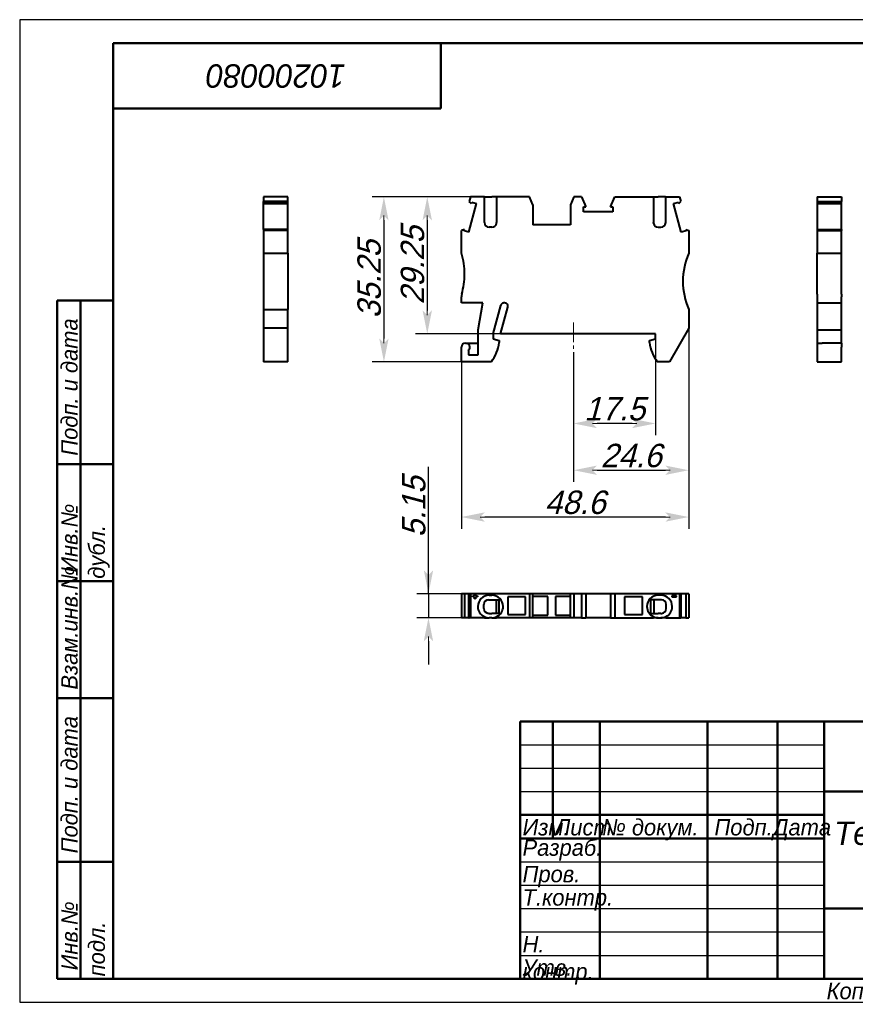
# Model space of a CAD drawing. Header units: millimetres. Extents: x 42 to 339, y 84 to 295.
# Tile 1 of 2: x 42 to 221, y 84 to 295. Entities that reach past the tile are written whole.
import ezdxf

# ---------------------------------------------------------------- set-up
doc = ezdxf.new("R2010")
doc.units = ezdxf.units.MM
doc.linetypes.add('CENTER2_per1_scale0.221172', pattern=[6.32, 4.213333, -0.702222, 0.702222, -0.702222])
doc.styles.add('TextStyle_1', font='T-FLEX Type A.TTF', dxfattribs={"oblique": 15, "height": 5})
doc.dimstyles.new('DIM_ST_1', dxfattribs={"dimtxt": 5, "dimasz": 5, "dimexe": 2.5, "dimexo": 0, "dimtad": 1, "dimrnd": 0.01, "dimdsep": 46, "dimtxsty": 'TextStyle_1', "dimblk": 'Arrow_3_C7_Status', "dimcen": 0.09, "dimclrd": 7, "dimclre": 7, "dimclrt": 7, "dimazin": 0, "dimtfac": 1, "dimtdec": 0, "dimtmove": 0, "dimatfit": 0, "dimldrblk": 'NONE', "dimfxl": 1, "dimtvp": 1, "dimtolj": 1, "dimarcsym": 0})

# ---------------------------------------------------------------- blocks, each defined once
blk = doc.blocks.new('Arrow_3_C7_Status')
at = {"color": 7, "linetype": 'Continuous', "lineweight": 0}
blk.add_line((-1, 0), (-0.8, 0), dxfattribs=at)
at = {"color": 7}
blk.add_solid([(-1, -0.2), (0, 0), (-0.8, 0), (-1, 0.2)], dxfattribs=at)
blk = doc.blocks.new('*D5')
at = {"color": 7, "lineweight": -2}
for p, q in [((177.96, 226.46), (177.96, 205.88)), ((160.46, 223.64), (160.46, 205.88)), ((172.96, 208.38), (165.46, 208.38))]:
    blk.add_line(p, q, dxfattribs=at)
at = {"layer": 'Defpoints', "color": 0}
for p in [(177.96, 226.46), (160.46, 223.64), (160.46, 208.38)]:
    blk.add_point(p, dxfattribs=at)
at = {"color": 7, "lineweight": -2, "xscale": 5, "yscale": 5, "zscale": 5, "rotation": 180}
blk.add_blockref('Arrow_3_C7_Status', (160.46, 208.38), dxfattribs=at)
at = {"color": 7, "lineweight": -2, "xscale": 5, "yscale": 5, "zscale": 5}
blk.add_blockref('Arrow_3_C7_Status', (177.96, 208.38), dxfattribs=at)
at = {"color": 7, "insert": (169.21, 211.5), "char_height": 5, "attachment_point": 5, "style": 'TextStyle_1'}
blk.add_mtext('\\A1;17.5{\\H0.5x;\\S^ ;}', dxfattribs=at)
blk = doc.blocks.new('_None')
blk = doc.blocks.new('*D6')
at = {"color": 7, "lineweight": -2}
for p, q in [((185.06, 228.76), (185.06, 195.88)), ((160.46, 223.64), (160.46, 195.88)), ((165.46, 198.38), (180.06, 198.38))]:
    blk.add_line(p, q, dxfattribs=at)
at = {"layer": 'Defpoints', "color": 0}
for p in [(185.06, 228.76), (160.46, 223.64), (185.06, 198.38)]:
    blk.add_point(p, dxfattribs=at)
at = {"color": 7, "lineweight": -2, "xscale": 5, "yscale": 5, "zscale": 5, "rotation": 180}
blk.add_blockref('Arrow_3_C7_Status', (160.46, 198.38), dxfattribs=at)
at = {"color": 7, "lineweight": -2, "xscale": 5, "yscale": 5, "zscale": 5}
blk.add_blockref('Arrow_3_C7_Status', (185.06, 198.38), dxfattribs=at)
at = {"color": 7, "insert": (172.76, 201.5), "char_height": 5, "attachment_point": 5, "style": 'TextStyle_1'}
blk.add_mtext('\\A1;24.6{\\H0.5x;\\S^ ;}', dxfattribs=at)
blk = doc.blocks.new('*D7')
at = {"color": 7, "lineweight": -2}
for p, q in [((143.98, 256.81), (117.4, 256.81)), ((119.9, 251.81), (119.9, 226.56)), ((136.46, 221.56), (117.4, 221.56))]:
    blk.add_line(p, q, dxfattribs=at)
at = {"layer": 'Defpoints', "color": 0}
for p in [(143.98, 256.81), (119.9, 221.56), (136.46, 221.56)]:
    blk.add_point(p, dxfattribs=at)
at = {"color": 7, "lineweight": -2, "xscale": 5, "yscale": 5, "zscale": 5}
for p, rotation in [((119.9, 256.81), 89.99999999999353), ((119.9, 221.56), 269.9999999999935)]:
    blk.add_blockref('Arrow_3_C7_Status', p, dxfattribs=dict(at, rotation=rotation))
at = {"color": 7, "insert": (116.77, 239.19), "char_height": 5, "attachment_point": 5, "rotation": 90, "style": 'TextStyle_1'}
blk.add_mtext('\\A1;35.25{\\H0.5x;\\S^ ;}', dxfattribs=at)
blk = doc.blocks.new('*D8')
at = {"color": 7, "lineweight": -2}
for p, q in [((143.98, 256.81), (126.67, 256.81)), ((129.17, 251.81), (129.17, 232.56)), ((144.86, 227.56), (126.67, 227.56))]:
    blk.add_line(p, q, dxfattribs=at)
at = {"layer": 'Defpoints', "color": 0}
for p in [(143.98, 256.81), (129.17, 227.56), (144.86, 227.56)]:
    blk.add_point(p, dxfattribs=at)
at = {"color": 7, "lineweight": -2, "xscale": 5, "yscale": 5, "zscale": 5}
for p, rotation in [((129.17, 256.81), 89.99999999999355), ((129.17, 227.56), 269.9999999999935)]:
    blk.add_blockref('Arrow_3_C7_Status', p, dxfattribs=dict(at, rotation=rotation))
at = {"color": 7, "insert": (126.04, 242.19), "char_height": 5, "attachment_point": 5, "rotation": 90, "style": 'TextStyle_1'}
blk.add_mtext('\\A1;29.25{\\H0.5x;\\S^ ;}', dxfattribs=at)
blk = doc.blocks.new('*D9')
at = {"color": 7, "lineweight": -2}
for p, q in [((185.06, 228.76), (185.06, 185.88)), ((136.46, 221.56), (136.46, 185.88)), ((180.06, 188.38), (141.46, 188.38))]:
    blk.add_line(p, q, dxfattribs=at)
at = {"layer": 'Defpoints', "color": 0}
for p in [(185.06, 228.76), (136.46, 221.56), (136.46, 188.38)]:
    blk.add_point(p, dxfattribs=at)
at = {"color": 7, "lineweight": -2, "xscale": 5, "yscale": 5, "zscale": 5, "rotation": 180}
blk.add_blockref('Arrow_3_C7_Status', (136.46, 188.38), dxfattribs=at)
at = {"color": 7, "lineweight": -2, "xscale": 5, "yscale": 5, "zscale": 5}
blk.add_blockref('Arrow_3_C7_Status', (185.06, 188.38), dxfattribs=at)
at = {"color": 7, "insert": (160.76, 191.5), "char_height": 5, "attachment_point": 5, "style": 'TextStyle_1'}
blk.add_mtext('\\A1;48.6{\\H0.5x;\\S^ ;}', dxfattribs=at)
blk = doc.blocks.new('*D10')
at = {"color": 7, "lineweight": -2}
for p, q in [((129.43, 171.99), (129.43, 199.09)), ((129.43, 176.99), (129.43, 181.99)), ((138.42, 171.99), (126.93, 171.99)), ((129.43, 171.99), (129.43, 166.84)), ((143.98, 166.84), (126.93, 166.84)), ((129.43, 161.84), (129.43, 156.84))]:
    blk.add_line(p, q, dxfattribs=at)
at = {"layer": 'Defpoints', "color": 0}
for p in [(138.42, 171.99), (129.43, 166.84), (143.98, 166.84)]:
    blk.add_point(p, dxfattribs=at)
at = {"color": 7, "lineweight": -2, "xscale": 5, "yscale": 5, "zscale": 5}
for p, rotation in [((129.43, 171.99), 269.9999999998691), ((129.43, 166.84), 89.9999999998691)]:
    blk.add_blockref('Arrow_3_C7_Status', p, dxfattribs=dict(at, rotation=rotation))
at = {"color": 7, "insert": (126.3, 190.54), "char_height": 5, "attachment_point": 5, "rotation": 90, "style": 'TextStyle_1'}
blk.add_mtext('\\A1;5.15{\\H0.5x;\\S^ ;}', dxfattribs=at)
blk = doc.blocks.new('_FR1Страница_1')
at = {"color": 7, "linetype": 'Continuous', "lineweight": 25}
for p, q in [((42.04, 294.69), (42.04, 84.69)), ((339.04, 294.69), (42.04, 294.69)), ((149.04, 139.69), (214.04, 139.69)), ((149.04, 134.69), (214.04, 134.69)), ((149.04, 129.69), (214.04, 129.69)), ((149.04, 114.69), (214.04, 114.69)), ((149.04, 109.69), (214.04, 109.69)), ((149.04, 104.69), (214.04, 104.69)), ((149.04, 99.69), (214.04, 99.69)), ((149.04, 94.69), (214.04, 94.69)), ((42.04, 84.69), (339.04, 84.69))]:
    blk.add_line(p, q, dxfattribs=at)
at = {"color": 7, "linetype": 'Continuous', "lineweight": 50}
for p, q in [((62.04, 89.69), (62.04, 289.69)), ((62.04, 289.69), (334.04, 289.69)), ((132.04, 275.69), (132.04, 289.69)), ((62.04, 275.69), (132.04, 275.69)), ((50.04, 89.69), (50.04, 234.69)), ((50.04, 234.69), (62.04, 234.69)), ((55.04, 234.69), (55.04, 89.69)), ((50.04, 199.69), (62.04, 199.69)), ((50.04, 174.69), (62.04, 174.69)), ((62.04, 149.69), (50.04, 149.69)), ((149.04, 89.69), (149.04, 144.69)), ((149.04, 144.69), (334.04, 144.69)), ((156.04, 144.69), (156.04, 119.69)), ((166.04, 144.69), (166.04, 89.69)), ((189.04, 144.69), (189.04, 89.69)), ((204.04, 144.69), (204.04, 89.69)), ((214.04, 144.69), (214.04, 89.69)), ((214.04, 129.69), (334.04, 129.69)), ((149.04, 124.69), (214.04, 124.69)), ((149.04, 119.69), (214.04, 119.69)), ((50.04, 114.69), (62.04, 114.69)), ((214.04, 104.69), (334.04, 104.69)), ((62.04, 89.69), (50.04, 89.69)), ((334.04, 89.69), (62.04, 89.69))]:
    blk.add_line(p, q, dxfattribs=at)
at = {"color": 7}
for s, insert, char_height, width, attachment_point, rotation in [('\\pl0.5;{\\fT-FLEX Type A|b0|i1;\\l\\C250;10200080 \\P}', (97.04, 282.69), 5, 72.5, 5, 180), ('\\pl0.5;{\\fT-FLEX Type A|b0|i1;\\l\\C250; Подп. и дата\\P}', (50.915, 199.69), 3.5, 36.75, 1, 90), ('\\pl0.5;{\\fT-FLEX Type A|b0|i1;\\l\\C250;\\P}', (58.54, 217.19), 3.5, 36.75, 5, 90), ('\\pl0.5;{\\fT-FLEX Type A|b0|i1;\\l\\C250; Инв.№ дубл.\\P}', (50.915, 174.69), 3.5, 26.75, 1, 90), ('\\pl0.5;{\\fT-FLEX Type A|b0|i1;\\l\\C250;\\P}', (58.54, 187.19), 3.5, 26.75, 5, 90), ('\\pl0.5;{\\fT-FLEX Type A|b0|i1;\\l\\C250; Взам.инв.№\\P}', (50.915, 149.69), 3.5, 26.75, 1, 90), ('\\pl0.5;{\\fT-FLEX Type A|b0|i1;\\l\\C250;\\P}', (58.54, 162.19), 3.5, 26.75, 5, 90), ('\\pl0.5;{\\fT-FLEX Type A|b0|i1;\\l\\C250; Подп. и дата\\P}', (50.915, 114.69), 3.5, 36.75, 1, 90), ('\\pl0.5;{\\fT-FLEX Type A|b0|i1;\\l\\C250;\\P}', (58.54, 132.19), 3.5, 36.75, 5, 90), ('\\pl0.5;{\\fT-FLEX Type A|b0|i1;\\l\\C250; Инв.№ подл.\\P}', (50.915, 89.69), 3.5, 26.75, 1, 90), ('\\pl0.5;{\\fT-FLEX Type A|b0|i1;\\l\\C250;\\H0.857143x;\\P}', (58.54, 102.19), 3.5, 26.75, 5, 90)]:
    blk.add_mtext(s, dxfattribs=dict(at, insert=insert, char_height=char_height, width=width, attachment_point=attachment_point, rotation=rotation))
at = {"color": 7, "char_height": 3.5}
for s, insert, width, attachment_point in [('{\\fT-FLEX Type A|b0|i1;\\l\\C250;\\P}', (152.54, 143.815), 8.75, 2), ('{\\fT-FLEX Type A|b0|i1;\\l\\C250;\\P}', (156.04, 143.815), 11.75, 1), ('{\\fT-FLEX Type A|b0|i1;\\l\\C250; \\P}', (166.04, 143.815), 24.75, 1), ('{\\fT-FLEX Type A|b0|i1;\\l\\C250;\\P}', (204.04, 143.815), 11.75, 1), ('{\\fT-FLEX Type A|b0|i1;\\l\\C250;\\fT-FLEX Type A|b0|i0;\\P}', (152.54, 138.815), 8.75, 2), ('{\\fT-FLEX Type A|b0|i1;\\l\\C250;\\P}', (156.04, 138.815), 11.75, 1), ('{\\fT-FLEX Type A|b0|i1;\\l\\C250; \\P}', (166.04, 138.815), 24.75, 1), ('{\\fT-FLEX Type A|b0|i1;\\l\\C250;\\P}', (204.04, 138.815), 11.75, 1), ('{\\fT-FLEX Type A|b0|i1;\\l\\C250;\\P}', (152.54, 133.815), 8.75, 2), ('{\\fT-FLEX Type A|b0|i1;\\l\\C250;\\P}', (156.04, 133.815), 11.75, 1), ('{\\fT-FLEX Type A|b0|i1;\\l\\C250; \\P}', (166.04, 133.815), 24.75, 1), ('{\\fT-FLEX Type A|b0|i1;\\l\\C250;\\P}', (204.04, 133.815), 11.75, 1), ('{\\fT-FLEX Type A|b0|i1;\\l\\C250; \\P}', (152.54, 128.815), 8.75, 2), ('{\\fT-FLEX Type A|b0|i1;\\l\\C250;\\P}', (156.04, 128.815), 11.75, 1), ('{\\fT-FLEX Type A|b0|i1;\\l\\C250; \\P}', (166.04, 128.815), 24.75, 1), ('{\\fT-FLEX Type A|b0|i1;\\l\\C250;\\P}', (204.04, 128.815), 11.75, 1), ('\\pl0.5;{\\fT-FLEX Type A|b0|i1;\\l\\C250;Изм.\\H0.857143x;\\P}', (149.04, 123.815), 8.75, 1), ('\\pl0.5;{\\fT-FLEX Type A|b0|i1;\\l\\C250;Лист\\fT-FLEX Type A|b0|i0;\\H0.857143x;\\P}', (156.04, 123.815), 11.75, 1), ('\\pl0.5;{\\fT-FLEX Type A|b0|i1;\\l\\C250;№ докум.\\P}', (166.04, 123.815), 24.75, 1), ('\\pl0.5;{\\fT-FLEX Type A|b0|i1;\\l\\C250;Подп.\\P}', (196.54, 123.815), 16.75, 2), ('\\pl0.5;{\\fT-FLEX Type A|b0|i1;\\l\\C250;Дата\\fT-FLEX Type A|b0|i0;\\H0.857143x;\\P}', (209.04, 123.815), 11.75, 2), ('\\pl0.5;{\\fT-FLEX Type A|b0|i1;\\l\\C250;Разраб.\\P}', (149.04, 117.19), 18.75, 4), ('\\pl0.5;{\\fT-FLEX Type A|b0|i1;\\l\\C250;\\P}', (166.04, 118.815), 24.75, 1), ('\\pl0.5;{\\fT-FLEX Type A|b0|i1;\\l\\C250;\\H0.857143x;\\P}', (204.04, 118.815), 11.75, 1), ('\\pl0.5;{\\fT-FLEX Type A|b0|i1;\\l\\C250;Пров.\\P}', (149.04, 113.815), 18.75, 1), ('\\pl0.5;{\\fT-FLEX Type A|b0|i1;\\l\\C250;\\P}', (166.04, 113.815), 24.75, 1), ('\\pl0.5;{\\fT-FLEX Type A|b0|i1;\\l\\C250;\\P}', (204.04, 113.815), 11.75, 1), ('\\pl0.5;{\\fT-FLEX Type A|b0|i1;\\l\\C250;Т.контр.\\P}', (149.04, 108.815), 18.75, 1), ('\\pl0.5;{\\fT-FLEX Type A|b0|i1;\\l\\C250;\\P}', (166.04, 108.815), 24.75, 1), ('\\pl0.5;{\\fT-FLEX Type A|b0|i1;\\l\\C250;\\H0.857143x;\\P}', (204.04, 108.815), 11.75, 1), ('\\pl0.5;{\\fT-FLEX Type A|b0|i1;\\l\\C250;\\P}', (149.04, 103.815), 18.75, 1), ('\\pl0.5;{\\fT-FLEX Type A|b0|i1;\\l\\C250;\\P}', (166.04, 103.815), 24.75, 1), ('\\pl0.5;{\\fT-FLEX Type A|b0|i1;\\l\\C250;\\P}', (204.04, 103.815), 11.75, 1), ('\\pl0.5;{\\fT-FLEX Type A|b0|i1;\\l\\C250;Н. контр.\\P}', (149.04, 98.815), 18.75, 1), ('\\pl0.5;{\\fT-FLEX Type A|b0|i1;\\l\\C250;\\P}', (166.04, 98.815), 24.75, 1), ('\\pl0.5;{\\fT-FLEX Type A|b0|i1;\\l\\C250;\\H0.857143x;\\P}', (204.04, 98.815), 11.75, 1), ('\\pl0.5;{\\fT-FLEX Type A|b0|i1;\\l\\C250;Утв.\\P}', (149.04, 93.815), 18.75, 1), ('\\pl0.5;{\\fT-FLEX Type A|b0|i1;\\l\\C250;\\P}', (166.04, 93.815), 24.75, 1), ('\\pl0.5;{\\fT-FLEX Type A|b0|i1;\\l\\C250;\\H0.857143x;\\P}', (204.04, 93.815), 11.75, 1), ('\\pl0.5;{\\fT-FLEX Type A|b0|i1;\\l\\C250;Копировал\\P}', (214.04, 88.815), 23.566, 1)]:
    blk.add_mtext(s, dxfattribs=dict(at, insert=insert, width=width, attachment_point=attachment_point))
at = {"color": 7, "insert": (249.04, 117.19), "char_height": 5, "width": 72.5, "attachment_point": 5, "line_spacing_factor": 0.69}
blk.add_mtext('\\pl0.5;{\\fT-FLEX Type A|b0|i1;\\l\\C250;Технический чертеж КНЗ 2,5-2-Д/Л-П\\P}', dxfattribs=at)
blk = doc.blocks.new('Страница_1')
at = {"color": 7, "linetype": 'Continuous', "lineweight": 40}
for p, q in [((94.184, 256.814), (94.184, 255.851)), ((99.334, 256.814), (94.184, 256.814)), ((99.334, 255.851), (99.334, 256.814)), ((138.418, 256.814), (138.16, 255.851)), ((141.383, 256.814), (138.418, 256.814)), ((141.383, 251.314), (141.383, 256.814)), ((141.412, 256.814), (142.383, 256.814)), ((142.383, 256.814), (142.983, 256.814)), ((143.954, 256.814), (142.983, 256.814)), ((151.04, 256.814), (143.983, 256.814)), ((143.983, 256.814), (143.983, 251.314)), ((151.758, 255.114), (151.04, 256.814)), ((160.477, 256.814), (159.758, 255.114)), ((162.148, 256.814), (160.477, 256.814)), ((162.148, 256.814), (163.073, 254.709)), ((168.343, 254.709), (169.268, 256.814)), ((169.268, 256.814), (177.533, 256.814)), ((177.533, 256.814), (177.533, 251.314)), ((177.562, 256.814), (178.533, 256.814)), ((179.133, 256.814), (178.533, 256.814)), ((180.104, 256.814), (179.133, 256.814)), ((180.133, 256.814), (183.098, 256.814)), ((180.133, 251.314), (180.133, 256.814)), ((183.098, 256.814), (183.356, 255.851)), ((212.551, 256.814), (212.551, 255.851)), ((212.551, 256.814), (217.701, 256.814)), ((217.701, 256.814), (217.701, 255.851)), ((99.334, 255.851), (94.184, 255.851)), ((94.184, 255.418), (94.184, 255.851)), ((99.334, 255.418), (94.184, 255.418)), ((94.184, 255.404), (94.184, 255.414)), ((94.184, 255.404), (99.334, 255.404)), ((94.184, 249.839), (94.184, 255.404)), ((99.334, 255.418), (99.334, 255.851)), ((99.334, 255.404), (99.334, 255.414)), ((99.334, 249.839), (99.334, 255.404)), ((138.06, 249.295), (139.697, 255.404)), ((138.593, 255.418), (138.16, 255.851)), ((138.593, 255.418), (138.664, 255.681)), ((138.664, 255.681), (139.697, 255.404)), ((151.758, 255.114), (151.758, 250.814)), ((159.758, 255.114), (159.758, 250.814)), ((162.546, 254.709), (163.073, 254.709)), ((162.546, 253.639), (162.546, 254.709)), ((168.343, 254.709), (168.871, 254.709)), ((168.871, 254.709), (168.871, 253.639)), ((181.819, 255.404), (182.853, 255.681)), ((183.456, 249.295), (181.819, 255.404)), ((182.853, 255.681), (182.923, 255.418)), ((182.923, 255.418), (183.356, 255.851)), ((212.551, 255.851), (217.701, 255.851)), ((212.551, 255.851), (212.551, 255.418)), ((212.551, 255.418), (217.701, 255.418)), ((212.551, 255.414), (212.551, 255.404)), ((217.701, 255.404), (212.551, 255.404)), ((212.551, 255.404), (212.551, 249.839)), ((217.701, 255.418), (217.701, 255.851)), ((217.701, 255.414), (217.701, 255.404)), ((217.701, 249.839), (217.701, 255.404)), ((168.871, 253.639), (162.546, 253.639)), ((143.976, 251.192), (143.983, 251.314)), ((159.758, 250.814), (151.758, 250.814)), ((177.541, 251.192), (177.533, 251.314)), ((94.184, 249.835), (94.184, 249.664)), ((99.334, 249.835), (94.184, 249.835)), ((94.184, 249.664), (94.184, 244.764)), ((99.334, 249.664), (94.184, 249.664)), ((99.334, 249.664), (99.334, 249.835)), ((99.334, 244.764), (99.334, 249.664)), ((137.097, 249.835), (136.458, 249.664)), ((136.458, 244.764), (136.458, 249.664)), ((137.026, 249.572), (137.097, 249.835)), ((138.06, 249.295), (137.026, 249.572)), ((142.983, 250.314), (142.383, 250.314)), ((178.533, 250.314), (179.133, 250.314)), ((184.49, 249.572), (183.456, 249.295)), ((184.419, 249.835), (185.058, 249.664)), ((184.419, 249.835), (184.49, 249.572)), ((185.058, 249.664), (185.058, 244.764)), ((212.551, 249.835), (217.701, 249.835)), ((212.551, 249.835), (212.551, 249.664)), ((212.551, 249.664), (212.551, 244.764)), ((212.551, 249.664), (217.701, 249.664)), ((217.701, 249.835), (217.701, 249.664)), ((217.701, 244.764), (217.701, 249.664)), ((94.184, 244.764), (99.334, 244.764)), ((94.184, 244.764), (94.184, 238.764)), ((99.334, 244.764), (99.334, 238.764)), ((212.551, 240.264), (212.551, 244.764)), ((212.551, 244.764), (217.701, 244.764)), ((217.701, 240.264), (217.701, 244.764)), ((212.551, 236.031), (212.551, 240.264)), ((217.701, 236.031), (217.701, 240.264)), ((94.184, 238.764), (94.184, 232.764)), ((99.334, 238.764), (99.334, 232.764)), ((212.551, 236.031), (212.551, 235.467)), ((217.701, 236.031), (217.701, 235.467)), ((136.458, 234.164), (136.458, 235.467)), ((141.07, 234.164), (136.458, 234.164)), ((140.058, 228.425), (141.07, 234.164)), ((212.551, 235.467), (212.551, 234.164)), ((212.551, 234.164), (212.551, 228.425)), ((212.551, 234.164), (217.701, 234.164)), ((217.701, 234.164), (217.701, 235.467)), ((217.701, 228.425), (217.701, 234.164)), ((94.184, 232.764), (94.184, 228.764)), ((94.184, 232.764), (99.334, 232.764)), ((99.334, 228.764), (99.334, 232.764)), ((143.258, 227.564), (144.868, 233.571)), ((144.858, 227.564), (146.386, 233.267)), ((146.386, 233.267), (146.41, 233.449)), ((185.058, 232.764), (185.058, 228.764)), ((94.184, 228.764), (94.184, 221.564)), ((99.334, 228.764), (94.184, 228.764)), ((99.334, 221.564), (99.334, 228.764)), ((140.058, 223.064), (140.058, 228.425)), ((143.258, 227.564), (143.258, 226.464)), ((177.958, 227.564), (144.858, 227.564)), ((177.958, 226.464), (177.958, 227.564)), ((185.058, 228.764), (180.915, 221.564)), ((212.551, 228.425), (212.551, 225.564)), ((212.551, 228.425), (217.701, 228.425)), ((217.701, 225.568), (217.701, 228.425)), ((137.358, 225.564), (140.058, 225.564)), ((143.258, 226.464), (144.558, 226.115)), ((144.558, 226.115), (144.558, 225.664)), ((176.658, 226.115), (177.958, 226.464)), ((176.658, 225.664), (176.658, 226.115)), ((212.551, 225.564), (212.551, 224.664)), ((212.551, 225.564), (213.551, 225.564)), ((217.701, 225.564), (213.553, 225.564)), ((217.701, 225.564), (217.701, 224.664)), ((136.458, 221.564), (136.458, 224.664)), ((137.958, 223.993), (137.958, 223.064)), ((212.551, 224.664), (212.551, 221.564)), ((217.701, 221.564), (217.701, 224.664)), ((99.334, 221.564), (94.184, 221.564)), ((142.899, 221.564), (136.458, 221.564)), ((137.958, 223.064), (140.058, 223.064)), ((180.915, 221.564), (178.317, 221.564)), ((212.551, 221.564), (217.701, 221.564)), ((136.458, 171.994), (136.458, 166.844)), ((137.097, 171.994), (136.458, 171.994)), ((137.097, 171.994), (137.097, 166.844)), ((138.06, 171.994), (137.101, 171.994)), ((138.156, 171.994), (138.06, 171.994)), ((138.06, 166.844), (138.06, 171.994)), ((138.418, 171.994), (138.16, 171.994)), ((138.16, 171.994), (138.16, 166.844)), ((138.418, 171.994), (138.418, 166.844)), ((151.04, 171.994), (138.418, 171.994)), ((138.888, 171.514), (139.288, 171.514)), ((138.888, 171.314), (138.888, 171.514)), ((139.288, 171.314), (138.888, 171.314)), ((139.288, 171.914), (139.488, 171.914)), ((139.288, 171.514), (139.288, 171.914)), ((139.288, 170.914), (139.288, 171.314)), ((139.488, 170.914), (139.288, 170.914)), ((139.488, 171.914), (139.488, 171.514)), ((139.488, 171.514), (139.888, 171.514)), ((139.888, 171.314), (139.488, 171.314)), ((139.488, 171.314), (139.488, 170.914)), ((139.888, 171.514), (139.888, 171.314)), ((142.258, 170.694), (142.383, 170.694)), ((142.383, 171.644), (142.983, 171.644)), ((142.383, 170.694), (142.983, 170.694)), ((142.983, 170.694), (144.533, 170.694)), ((143.908, 170.694), (143.908, 167.794)), ((144.671, 170.95), (144.533, 170.846)), ((144.533, 167.641), (144.533, 170.846)), ((146.358, 171.344), (146.358, 167.544)), ((150.158, 171.344), (146.358, 171.344)), ((150.158, 167.544), (150.158, 171.344)), ((151.04, 171.994), (151.04, 166.844)), ((151.758, 171.994), (151.04, 171.994)), ((159.758, 171.994), (151.758, 171.994)), ((151.758, 166.844), (151.758, 171.994)), ((154.908, 171.419), (151.758, 171.419)), ((154.908, 167.419), (154.908, 171.419)), ((156.608, 171.419), (156.608, 167.419)), ((159.758, 171.419), (156.608, 171.419)), ((160.477, 171.994), (159.758, 171.994)), ((159.758, 166.844), (159.758, 171.994)), ((160.477, 171.994), (160.477, 166.844)), ((162.148, 171.994), (160.477, 171.994)), ((162.148, 171.994), (162.148, 166.844)), ((163.073, 171.994), (162.148, 171.994)), ((163.073, 171.994), (163.073, 166.844)), ((168.339, 171.994), (163.078, 171.994)), ((168.343, 171.994), (168.343, 166.844)), ((169.268, 171.994), (168.343, 171.994)), ((169.268, 171.994), (169.268, 166.844)), ((183.098, 171.994), (169.268, 171.994)), ((175.158, 171.344), (171.358, 171.344)), ((171.358, 171.344), (171.358, 167.544)), ((175.158, 167.544), (175.158, 171.344)), ((176.845, 170.95), (176.983, 170.846)), ((176.983, 167.641), (176.983, 170.846)), ((178.533, 170.694), (176.983, 170.694)), ((177.608, 170.694), (177.608, 167.794)), ((179.133, 171.644), (178.533, 171.644)), ((179.133, 170.694), (178.533, 170.694)), ((179.258, 170.694), (179.133, 170.694)), ((182.461, 171.514), (181.461, 171.514)), ((181.461, 171.514), (181.461, 171.314)), ((181.461, 171.314), (182.461, 171.314)), ((182.461, 171.314), (182.461, 171.514)), ((183.098, 171.994), (183.098, 166.844)), ((183.356, 171.994), (183.098, 171.994)), ((183.356, 171.994), (183.356, 166.844)), ((183.456, 171.994), (183.36, 171.994)), ((184.415, 171.994), (183.456, 171.994)), ((183.456, 166.844), (183.456, 171.994)), ((184.419, 171.994), (184.419, 166.844)), ((185.058, 171.994), (184.419, 171.994)), ((185.058, 171.994), (185.058, 166.844)), ((141.258, 169.244), (141.258, 169.694)), ((141.258, 168.794), (141.258, 169.244)), ((180.258, 169.244), (180.258, 169.694)), ((180.258, 168.794), (180.258, 169.244)), ((137.097, 166.844), (136.458, 166.844)), ((138.06, 166.844), (137.101, 166.844)), ((138.06, 166.844), (138.156, 166.844)), ((138.418, 166.844), (138.16, 166.844)), ((141.383, 166.844), (138.418, 166.844)), ((141.383, 166.844), (141.383, 167.062)), ((141.383, 166.844), (142.383, 166.844)), ((142.383, 167.794), (142.258, 167.794)), ((142.383, 167.794), (142.983, 167.794)), ((142.983, 166.844), (142.383, 166.844)), ((144.533, 167.794), (142.983, 167.794)), ((142.983, 166.844), (143.976, 166.844)), ((143.983, 167.062), (143.976, 167.059)), ((143.976, 166.844), (143.983, 166.844)), ((143.983, 166.844), (143.983, 167.062)), ((151.04, 166.844), (143.983, 166.844)), ((144.671, 167.538), (144.533, 167.641)), ((146.358, 167.544), (150.158, 167.544)), ((151.758, 166.844), (151.04, 166.844)), ((151.758, 167.419), (154.908, 167.419)), ((159.758, 166.844), (151.758, 166.844)), ((156.608, 167.419), (159.758, 167.419)), ((160.477, 166.844), (159.758, 166.844)), ((162.148, 166.844), (160.477, 166.844)), ((162.148, 166.844), (163.073, 166.844)), ((168.339, 166.844), (163.078, 166.844)), ((168.343, 166.844), (169.268, 166.844)), ((169.268, 166.844), (177.533, 166.844)), ((171.358, 167.544), (175.158, 167.544)), ((176.845, 167.538), (176.983, 167.641)), ((176.983, 167.794), (178.533, 167.794)), ((177.533, 166.844), (177.533, 167.062)), ((177.533, 167.062), (177.541, 167.059)), ((177.541, 166.844), (177.533, 166.844)), ((178.533, 166.844), (177.541, 166.844)), ((179.133, 167.794), (178.533, 167.794)), ((178.533, 166.844), (179.133, 166.844)), ((179.133, 167.794), (179.258, 167.794)), ((180.133, 166.844), (179.133, 166.844)), ((180.133, 166.844), (180.133, 167.062)), ((180.133, 166.844), (183.098, 166.844)), ((183.098, 166.844), (183.356, 166.844)), ((183.456, 166.844), (183.36, 166.844)), ((184.415, 166.844), (183.456, 166.844)), ((184.419, 166.844), (185.058, 166.844))]:
    blk.add_line(p, q, dxfattribs=at)
at = {"color": 7, "linetype": 'CENTER2_per1_scale0.221172', "lineweight": 15}
blk.add_line((160.458, 229.964), (160.458, 223.644), dxfattribs=at)
blk.add_line((160.458, 229.964), (160.458, 223.644), dxfattribs=at)
at = {"color": 7, "linetype": 'Continuous', "lineweight": 40}
for centre, radius, start, end in [((142.383, 251.314), 1, 180, 270), ((142.983, 251.314), 1, 270, 353), ((178.533, 251.314), 1, 187, 270), ((179.133, 251.314), 1, 270, 0), ((122.149, 240.264), 15, 0, 17.4576), ((198.806, 238.764), 15, 156.42182, 180), ((122.149, 240.264), 15, 343.60896, 360), ((198.806, 238.764), 15, 180, 203.57818), ((138.458, 235.467), 2, 163.60896, 180), ((145.64, 233.364), 0.8, 73.31672, 165), ((145.71, 233.449), 0.7, 0.00001, 76.79952), ((137.358, 224.664), 0.9, 0.00001, 180), ((135.164, 227.079), 9.5, 324.50968, 351.4318), ((186.052, 227.079), 9.5, 188.5682, 215.49032), ((137.358, 224.664), 0.9, 311.81031, 0), ((142.383, 169.244), 2.4, 90, 179.99999), ((142.258, 169.694), 1, 90, 179.99999), ((142.983, 169.244), 2.4, 360, 90), ((178.533, 169.244), 2.4, 90, 180), ((179.133, 169.244), 2.4, 360, 90), ((179.258, 169.694), 1, 360, 90), ((142.383, 169.244), 2.4, 180, 245.37568), ((142.258, 168.794), 1, 180, 270), ((142.983, 169.244), 2.4, 294.62432, 360), ((178.533, 169.244), 2.4, 180, 245.37568), ((179.258, 168.794), 1, 270, 0), ((179.133, 169.244), 2.4, 294.62432, 360), ((142.383, 169.244), 2.4, 245.37568, 270), ((142.983, 169.244), 2.4, 270, 294.4287), ((178.533, 169.244), 2.4, 245.57131, 270), ((179.133, 169.244), 2.4, 270, 294.62432)]:
    blk.add_arc(centre, radius, start, end, dxfattribs=at)
blk.add_blockref('_FR1Страница_1', (0, 0))
for base, p1, p2, angle, picture, middle in [((119.898, 221.564), (143.983, 256.814), (136.458, 221.564), 270, '*D7', (119.898, 239.189)), ((129.168, 227.564), (143.983, 256.814), (144.858, 227.564), 270, '*D8', (129.168, 242.189)), ((136.458, 188.379), (185.058, 228.764), (136.458, 221.564), 180, '*D9', (160.758, 188.379)), ((160.458, 208.379), (177.958, 226.464), (160.458, 223.644), 180, '*D5', (169.208, 208.379)), ((129.428, 166.844), (138.418, 171.994), (143.983, 166.844), 270, '*D10', (129.428, 190.542))]:
    dim = blk.add_linear_dim(base=base, p1=p1, p2=p2, angle=angle, text='<>{\\H0.5x;\\S^ ;}', dimstyle='DIM_ST_1')
    dim.commit()
    dim.dimension.update_dxf_attribs({"geometry": picture, "text_midpoint": middle, "dimtype": 160})
dim = blk.add_linear_dim(base=(185.058, 198.379), p1=(160.458, 223.644), p2=(185.058, 228.764), text='<>{\\H0.5x;\\S^ ;}', dimstyle='DIM_ST_1')
dim.commit()
dim.dimension.update_dxf_attribs({"geometry": '*D6', "text_midpoint": (172.758, 198.379), "dimtype": 160})

msp = doc.modelspace()

# ---------------------------------------------------------------- block references
msp.add_blockref('Страница_1', (0, 0))

doc.saveas('drawing.dxf')
